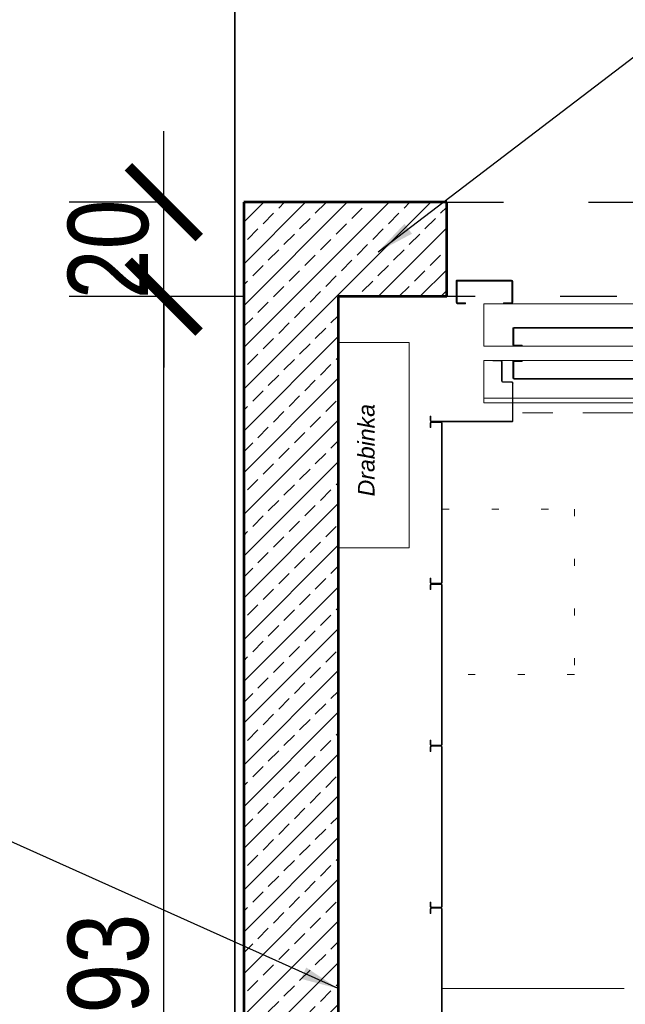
# Model space of a CAD drawing. Header units: inches. Extents: x 201967 to 338763, y -32705 to 30884.
# Tile 42 of 236: x 319679 to 319807, y -10950 to -10741. Entities that reach past the tile are written whole.
import ezdxf

# ---------------------------------------------------------------- set-up
doc = ezdxf.new("R2010")
doc.units = ezdxf.units.IN
doc.header["$MEASUREMENT"] = 0
for name, pattern in [('ACAD_ISO03W100', [30, 12, -18]), ('ACAD_ISO07W100', [3.5, 0.5, -3]), ('CENTER', [50.8, 31.75, -6.35, 6.35, -6.35]), ('PHANTOM', [63.5, 31.75, -6.35, 6.35, -6.35, 6.35, -6.35])]:
    doc.linetypes.add(name, pattern=pattern)
for name, color, linetype, lineweight in [('01 a1 KONSTRUKCJA żelebet', 200, 'Continuous', 53), ('01 b KONSTRUKCJA belki', 92, 'ACAD_ISO03W100', 30), ('01h KONSTRUKCJA pozycje', 253, 'Continuous', 13), ('01h3 KONSTRUKCJA pozycje słupy', 252, 'Continuous', 13), ('20 KRESKOWANIE ścian', 63, 'Continuous', 5), ('90 WYMIAR', 155, 'Continuous', 9), ('_proj_MURY konstr', 1, 'Continuous', 20), ('GABARYT05', 7, 'Continuous', 40), ('KRESKOWANIE-URWANIE', 3, 'Continuous', 13), ('Kropkowa', 3, 'ACAD_ISO07W100', 13), ('OSIE', 6, 'CENTER', 13), ('ROZRYSOWANIE', 2, 'PHANTOM', 13), ('TEXT', 4, 'Continuous', 30), ('wymiar', 1, 'Continuous', 15)]:
    doc.layers.add(name, color=color, linetype=linetype, lineweight=lineweight)
doc.styles.add('100 arial', font='arial.ttf', dxfattribs={"width": 0.8, "height": 17})
doc.styles.add('RomanS', font='romans.shx')
doc.styles.get("Standard").update_dxf_attribs({"font": 'arial.ttf'})
doc.dimstyles.new('100', dxfattribs={"dimscale": 10, "dimtxt": 17, "dimasz": 1.5, "dimexe": 2, "dimexo": 2, "dimgap": 0.3, "dimtad": 1, "dimdec": 1, "dimrnd": 0.5, "dimdsep": 46, "dimtxsty": '100 arial', "dimblk": 'ARCHTICK', "dimcen": 10, "dimclrd": 256, "dimclre": 256, "dimclrt": 256, "dimadec": 0, "dimazin": 0, "dimtfac": 1, "dimtdec": 1, "dimtix": 1, "dimtmove": 1, "dimatfit": 3, "dimfxl": 2, "dimfxlon": 1, "dimtolj": 1, "dimarcsym": 0})
doc.dimstyles.new('DIM100txt12', dxfattribs={"dimtxt": 12, "dimasz": 1.05, "dimexe": 0, "dimexo": 8, "dimgap": 4, "dimtad": 1, "dimdec": 7, "dimrnd": 0.5, "dimdsep": 46, "dimtxsty": 'RomanS', "dimblk1": 'DIM', "dimblk2": 'DIM', "dimsah": 1, "dimcen": 0.09, "dimse1": 1, "dimse2": 1, "dimclrt": 256, "dimadec": 1, "dimazin": 0, "dimtfac": 1, "dimtdec": 7, "dimtix": 1, "dimtofl": 0, "dimtmove": 2, "dimatfit": 3, "dimfxl": 1, "dimtolj": 1, "dimtzin": 0, "dimarcsym": 0})

# ---------------------------------------------------------------- blocks, each defined once
blk = doc.blocks.new('Panel')
at = {"layer": 'KRESKOWANIE-URWANIE', "ltscale": 4}
for p, q in [((-280, 10.1), (-280, -10.1)), ((-278.8, 10.1), (-278.8, -10.1)), ((-268, 12.5), (-277.6, 12.5)), ((-268, 11.3), (-277.6, 11.3)), ((-268, 12.5), (-268, 11.3)), ((60.46, 12.5), (50.86, 12.5)), ((50.86, 11.3), (50.86, 12.5)), ((60.46, 11.3), (50.86, 11.3)), ((61.66, -10.1), (61.66, 10.1)), ((62.86, -10.1), (62.86, 10.1)), ((-277.6, -11.3), (60.46, -11.3)), ((-277.6, -12.5), (60.46, -12.5))]:
    blk.add_line(p, q, dxfattribs=at)
for centre, radius, start, end in [((-277.6, 10.1), 2.4, 90, 180), ((-277.6, 10.1), 1.2, 90, 180), ((60.46, 10.1), 2.4, 0, 90), ((60.46, 10.1), 1.2, 0, 90), ((-277.6, -10.1), 2.4, 180, 270), ((-277.6, -10.1), 1.2, 180, 270), ((60.46, -10.1), 2.4, 270, 0), ((60.46, -10.1), 1.2, 270, 0)]:
    blk.add_arc(centre, radius, start, end, dxfattribs=at)
blk = doc.blocks.new('2 ATDo 1100 i')
at = {"layer": 'KRESKOWANIE-URWANIE'}
for p, q in [((-1731.5, 210), (0, 210)), ((-1731.5, 120), (-1731.5, 210)), ((0, 120), (0, 210)), ((-1731.5, 200), (0, 200)), ((-1161.5, 168), (-1161.5, 202)), ((-1159.5, 203), (-613.5, 203)), ((-1159.5, 167), (-1159.5, 203)), ((-1158.5, 205), (-614.5, 205)), ((-613.5, 167), (-613.5, 203)), ((-611.5, 168), (-611.5, 202)), ((-1159.5, 167), (-1141.5, 167)), ((-1141.5, 165), (-1141.5, 167)), ((-631.5, 165), (-631.5, 167)), ((-631.5, 167), (-613.5, 167)), ((-1158.5, 165), (-1141.5, 165)), ((-631.5, 165), (-614.5, 165)), ((-611.5, 123), (-611.5, 157)), ((-609.5, 158), (-63.5, 158)), ((-609.5, 122), (-609.5, 158)), ((-608.5, 160), (-64.5, 160)), ((-63.5, 122), (-63.5, 158)), ((-61.5, 123), (-61.5, 157)), ((-1731.5, 120), (0, 120)), ((-609.5, 122), (-591.5, 122)), ((-608.5, 120), (-591.5, 120)), ((-591.5, 120), (-591.5, 122)), ((-81.5, 120), (-81.5, 122)), ((-81.5, 122), (-63.5, 122)), ((-81.5, 120), (-64.5, 120)), ((-1731.5, 90), (0, 90)), ((-1731.5, 0), (-1731.5, 90)), ((-611.5, 53), (-611.5, 87)), ((-609.5, 88), (-591.5, 88)), ((-609.5, 52), (-609.5, 88)), ((-608.5, 90), (-591.5, 90)), ((-591.5, 88), (-591.5, 90)), ((-81.5, 88), (-81.5, 90)), ((-81.5, 90), (-64.5, 90)), ((-81.5, 88), (-63.5, 88)), ((-63.5, 52), (-63.5, 88)), ((-61.5, 53), (-61.5, 87)), ((0, 0), (0, 90)), ((-1161.5, 8), (-1161.5, 42)), ((-1159.5, 43), (-1141.5, 43)), ((-1159.5, 7), (-1159.5, 43)), ((-1158.5, 45), (-1141.5, 45)), ((-1141.5, 43), (-1141.5, 45)), ((-631.5, 43), (-631.5, 45)), ((-631.5, 45), (-614.5, 45)), ((-631.5, 43), (-613.5, 43)), ((-613.5, 7), (-613.5, 43)), ((-611.5, 8), (-611.5, 42)), ((-609.5, 52), (-63.5, 52)), ((-608.5, 50), (-64.5, 50)), ((-1731.5, 0), (0, 0)), ((-1278.5, 0), (-1261.5, 0)), ((-1261.5, -2), (-1261.5, 0)), ((-1181.5, -2), (-1181.5, 0)), ((-1181.5, 0), (-1164.5, 0)), ((-1159.5, 7), (-613.5, 7)), ((-1158.5, 5), (-614.5, 5)), ((-58.5, 0), (-41.5, 0)), ((-41.5, -2), (-41.5, 0)), ((38.5, -2), (38.5, 0)), ((38.5, 0), (55.5, 0)), ((-1281.5, -47), (-1281.5, -3)), ((-1279.5, -2), (-1261.5, -2)), ((-1279.5, -48), (-1279.5, -2)), ((-1181.5, -2), (-1163.5, -2)), ((-1163.5, -48), (-1163.5, -2)), ((-1161.5, -47), (-1161.5, -3)), ((-61.5, -47), (-61.5, -3)), ((-59.5, -2), (-41.5, -2)), ((-59.5, -48), (-59.5, -2)), ((38.5, -2), (56.5, -2)), ((56.5, -48), (56.5, -2)), ((58.5, -47), (58.5, -3)), ((-1279.5, -48), (-1163.5, -48)), ((-1278.5, -50), (-1164.5, -50)), ((-59.5, -48), (56.5, -48)), ((-58.5, -50), (55.5, -50))]:
    blk.add_line(p, q, dxfattribs=at)
for centre, start, end in [((-1158.5, 202), 90, 180), ((-614.5, 202), 0, 90), ((-1158.5, 168), 180, 270), ((-614.5, 168), 270, 0), ((-608.5, 157), 90, 180), ((-64.5, 157), 0, 90), ((-608.5, 123), 180, 270), ((-64.5, 123), 270, 0), ((-608.5, 87), 90, 180), ((-64.5, 87), 0, 90), ((-1158.5, 42), 90, 180), ((-614.5, 42), 0, 90), ((-608.5, 53), 180, 270), ((-64.5, 53), 270, 0), ((-1278.5, -3), 90, 180), ((-1164.5, -3), 0, 90), ((-1158.5, 8), 180, 270), ((-614.5, 8), 270, 0), ((-58.5, -3), 90, 180), ((55.5, -3), 0, 90), ((-1278.5, -47), 180, 270), ((-1164.5, -47), 270, 0), ((-58.5, -47), 180, 270), ((55.5, -47), 270, 0)]:
    blk.add_arc(centre, 3, start, end, dxfattribs=at)
at = {"layer": 'Kropkowa', "ltscale": 2}
blk.add_lwpolyline([(-954, 210), (-789, 210), (-789, 445), (-954, 445)], close=True, dxfattribs=at)
blk = doc.blocks.new('1 szyb FIFT B160AF')
at = {"layer": '20 KRESKOWANIE ścian'}
h = blk.add_hatch(dxfattribs=at)
h.set_pattern_fill('ANSI33', color=256, scale=25)
h.set_pattern_definition([(45, (-289146.748, -8310.6384), (-4.41941738, 4.41941738), []), (45, (-289142.3287, -8310.6384), (-4.41941738, 4.41941738), [3.125, -1.5625])])
h.paths.add_polyline_path([(0, 0), (23, 0), (23, -20), (-20, -20), (-20, 313), (23, 313), (23, 293), (0, 293)])
at = {"layer": '01 a1 KONSTRUKCJA żelebet', "ltscale": 7}
for p, q in [((-20, 313), (-20, -20)), ((23, 313), (-20, 313)), ((23, 293), (23, 313)), ((0, 293), (0, 0)), ((23, 293), (0, 293))]:
    blk.add_line(p, q, dxfattribs=at)
at = {"layer": '01 b KONSTRUKCJA belki'}
blk.add_lwpolyline([(209, 293), (23, 293), (23, 313), (209, 313)], close=True, dxfattribs=at)
at = {"layer": 'KRESKOWANIE-URWANIE', "ltscale": 0.5}
for p, q in [((34.43, 279.5), (32.73, 279.5)), ((34.43, 279.5), (32.73, 279.5)), ((34.43, 279.5), (32.73, 279.5)), ((34.43, 279.5), (32.73, 279.5)), ((34.43, 279.38), (32.73, 279.38)), ((34.43, 279.38), (32.73, 279.38)), ((34.58, 275.15), (34.58, 279.2)), ((34.58, 275.15), (34.58, 279.2)), ((34.7, 279.2), (34.7, 275.15)), ((34.7, 279.2), (34.7, 275.15)), ((36.73, 275), (34.85, 275)), ((36.73, 275), (34.85, 275)), ((36.73, 274.88), (34.88, 274.88)), ((36.88, 266.77), (36.88, 274.7)), ((37, 266.77), (37, 274.7)), ((36.73, 266.62), (19.77, 266.62))]:
    blk.add_line(p, q, dxfattribs=at)
at = {"layer": 'KRESKOWANIE-URWANIE', "ltscale": 0.3}
for p, q in [((32.73, 279.5), (32.73, 279.38)), ((32.73, 279.5), (32.73, 279.38)), ((19.5, 266.77), (19.5, 267.67)), ((19.62, 267.67), (19.5, 267.67)), ((19.5, 266.77), (19.5, 267.67)), ((19.5, 266.77), (19.5, 267.67)), ((19.62, 267.67), (19.5, 267.67)), ((19.62, 267.67), (19.5, 267.67)), ((19.62, 266.77), (19.62, 267.67)), ((19.62, 266.77), (19.62, 267.67))]:
    blk.add_line(p, q, dxfattribs=at)
at = {"layer": 'KRESKOWANIE-URWANIE'}
blk.add_line((19.77, 266.5), (36.73, 266.5), dxfattribs=at)
blk.add_lwpolyline([(0, 283.3), (15, 283.3), (15, 239.8), (0, 239.8)], close=True, dxfattribs=at)
at = {"layer": 'KRESKOWANIE-URWANIE', "ltscale": 0.5}
for centre, radius, start, end in [((34.43, 279.22), 0.276, 354.9295, 89.045), ((34.43, 279.22), 0.276, 354.9295, 89.045), ((34.4, 279.2), 0.178, 358.6923, 80.9188), ((34.4, 279.2), 0.178, 358.6923, 80.9188), ((34.86, 275.15), 0.276, 180.955, 275.0705), ((34.85, 275.15), 0.15, 180, 270), ((36.73, 274.72), 0.276, 354.9295, 89.045), ((36.73, 274.72), 0.276, 354.9295, 89.045), ((36.7, 274.7), 0.178, 358.6923, 80.9188), ((36.7, 274.7), 0.178, 358.6923, 80.9188), ((19.75, 266.75), 0.251, 175.5727, 274.4273), ((36.73, 266.77), 0.15, 270, 0), ((36.75, 266.75), 0.251, 265.5727, 4.4273)]:
    blk.add_arc(centre, radius, start, end, dxfattribs=at)
at = {"layer": 'KRESKOWANIE-URWANIE', "ltscale": 0.3}
blk.add_arc((19.77, 266.77), 0.15, 180, 270, dxfattribs=at)
at = {"layer": 'Kropkowa', "ltscale": 3}
blk.add_lwpolyline([(50, 248), (50, 213), (22, 213), (22, 248)], close=True, dxfattribs=at)
at = {"layer": 'OSIE', "ltscale": 2}
blk.add_line((162.12, 146.5), (22, 146.5), dxfattribs=at)
at = {"layer": 'ROZRYSOWANIE'}
blk.add_line((147, 268.4), (37, 268.4), dxfattribs=at)
at = {"layer": 'GABARYT05', "xscale": 0.1, "yscale": 0.1, "zscale": 0.1, "rotation": 180}
blk.add_blockref('2 ATDo 1100 i', (30.81, 291.5), dxfattribs=at)
at = {"layer": 'wymiar', "xscale": -0.1, "yscale": 0.1, "zscale": 0.1, "rotation": 90}
for p in [(20.75, 238.5), (20.75, 204.21), (20.75, 169.93), (20.75, 135.64)]:
    blk.add_blockref('Panel', p, dxfattribs=at)
at = {"layer": 'TEXT', "ltscale": 1.5, "insert": (4.2, 270.28), "char_height": 3.5, "width": 32.0533, "attachment_point": 3, "rotation": 90}
blk.add_mtext('{\\fArial|b0|i1|c238|p34;Drabinka}', dxfattribs=at)
blk = doc.blocks.new('DIM')
for p, q in [((0, -13), (0, 13)), ((8, 0), (-8, 0))]:
    blk.add_line(p, q)
at = {"const_width": 1.714}
blk.add_lwpolyline([(5.714, 5.714), (-5.714, -5.714)], dxfattribs=at)
blk = doc.blocks.new('_ARCHTICK')
at = {"color": 0, "linetype": 'ByBlock', "const_width": 0.15}
blk.add_lwpolyline([(-0.5, -0.5), (0.5, 0.5)], dxfattribs=at)
blk = doc.blocks.new('*D1664')
at = {"layer": '90 WYMIAR', "lineweight": -2, "transparency": 16777216}
for p, q in [((319726.64, -10652.58), (319726.64, -10612.58)), ((319746.64, -10652.58), (319746.64, -10612.58)), ((319726.64, -10632.58), (319711.64, -10632.58)), ((319726.64, -10632.58), (319746.64, -10632.58)), ((319746.64, -10632.58), (319761.64, -10632.58))]:
    blk.add_line(p, q, dxfattribs=at)
at = {"layer": 'Defpoints', "color": 0, "transparency": 16777216}
for p in [(319746.64, -10632.58), (319726.64, -10779.84), (319746.64, -10799.84)]:
    blk.add_point(p, dxfattribs=at)
at = {"layer": '90 WYMIAR', "lineweight": -2, "transparency": 16777216, "xscale": 15, "yscale": 15, "zscale": 15}
blk.add_blockref('_ARCHTICK', (319726.64, -10632.58), dxfattribs=at)
at = {"layer": '90 WYMIAR', "lineweight": -2, "transparency": 16777216, "xscale": 15, "yscale": 15, "zscale": 15, "rotation": 180}
blk.add_blockref('_ARCHTICK', (319746.64, -10632.58), dxfattribs=at)
at = {"layer": '90 WYMIAR', "transparency": 16777216, "insert": (319736.64, -10620.9), "char_height": 17, "attachment_point": 5, "style": '100 arial'}
blk.add_mtext('\\A1;20', dxfattribs=at)
blk = doc.blocks.new('*D1665')
at = {"layer": '90 WYMIAR', "lineweight": -2, "transparency": 16777216}
for p, q in [((319746.64, -10652.58), (319746.64, -10612.58)), ((319966.64, -10652.58), (319966.64, -10612.58)), ((319746.64, -10632.58), (319966.64, -10632.58))]:
    blk.add_line(p, q, dxfattribs=at)
at = {"layer": 'Defpoints', "color": 0, "transparency": 16777216}
for p in [(319966.64, -10632.58), (319746.64, -10799.84), (319966.64, -10799.84)]:
    blk.add_point(p, dxfattribs=at)
at = {"layer": '90 WYMIAR', "lineweight": -2, "transparency": 16777216, "xscale": 15, "yscale": 15, "zscale": 15, "rotation": 180}
blk.add_blockref('_ARCHTICK', (319746.64, -10632.58), dxfattribs=at)
at = {"layer": '90 WYMIAR', "lineweight": -2, "transparency": 16777216, "xscale": 15, "yscale": 15, "zscale": 15}
blk.add_blockref('_ARCHTICK', (319966.64, -10632.58), dxfattribs=at)
at = {"layer": '90 WYMIAR', "transparency": 16777216, "insert": (319856.64, -10620.9), "char_height": 17, "attachment_point": 5, "style": '100 arial'}
blk.add_mtext('\\A1;220', dxfattribs=at)
blk = doc.blocks.new('*D1667')
at = {"layer": '90 WYMIAR', "lineweight": -2, "transparency": 16777216}
for p, q in [((319723.64, -10652.58), (319723.64, -10612.58)), ((319726.64, -10652.58), (319726.64, -10612.58)), ((319723.64, -10632.58), (319708.64, -10632.58)), ((319726.64, -10632.58), (319723.64, -10632.58)), ((319726.64, -10632.58), (319741.64, -10632.58))]:
    blk.add_line(p, q, dxfattribs=at)
at = {"layer": 'Defpoints', "color": 0, "transparency": 16777216}
for p in [(319723.64, -10632.58), (319723.64, -10759.34), (319726.64, -10779.84)]:
    blk.add_point(p, dxfattribs=at)
at = {"layer": '90 WYMIAR', "lineweight": -2, "transparency": 16777216, "xscale": 15, "yscale": 15, "zscale": 15}
blk.add_blockref('_ARCHTICK', (319723.64, -10632.58), dxfattribs=at)
at = {"layer": '90 WYMIAR', "lineweight": -2, "transparency": 16777216, "xscale": 15, "yscale": 15, "zscale": 15, "rotation": 180}
blk.add_blockref('_ARCHTICK', (319726.64, -10632.58), dxfattribs=at)
at = {"layer": '90 WYMIAR', "transparency": 16777216, "insert": (319725.14, -10598.71), "char_height": 17, "attachment_point": 5, "style": '100 arial'}
blk.add_mtext('\\A1;3', dxfattribs=at)
blk = doc.blocks.new('*D1670')
at = {"layer": '90 WYMIAR', "lineweight": -2, "transparency": 16777216}
for p, q in [((319726.64, -10799.84), (319689.72, -10799.84)), ((319709.72, -11092.84), (319709.72, -10799.84)), ((319726.64, -11092.84), (319689.72, -11092.84))]:
    blk.add_line(p, q, dxfattribs=at)
at = {"layer": 'Defpoints', "color": 0, "transparency": 16777216}
for p in [(319709.72, -10799.84), (319746.64, -10799.84), (319746.64, -11092.84)]:
    blk.add_point(p, dxfattribs=at)
at = {"layer": '90 WYMIAR', "lineweight": -2, "transparency": 16777216, "xscale": 15, "yscale": 15, "zscale": 15}
for p, rotation in [((319709.72, -10799.84), 90), ((319709.72, -11092.84), 270)]:
    blk.add_blockref('_ARCHTICK', p, dxfattribs=dict(at, rotation=rotation))
at = {"layer": '90 WYMIAR', "transparency": 16777216, "insert": (319698.03, -10946.34), "char_height": 17, "attachment_point": 5, "rotation": 90, "style": '100 arial'}
blk.add_mtext('\\A1;293', dxfattribs=at)
blk = doc.blocks.new('*D1671')
at = {"layer": '90 WYMIAR', "lineweight": -2, "transparency": 16777216}
for p, q in [((319709.72, -10779.84), (319709.72, -10764.84)), ((319709.72, -10779.84), (319689.72, -10779.84)), ((319709.72, -10799.84), (319709.72, -10779.84)), ((319726.64, -10799.84), (319689.72, -10799.84)), ((319709.72, -10799.84), (319709.72, -10814.84))]:
    blk.add_line(p, q, dxfattribs=at)
at = {"layer": 'Defpoints', "color": 0, "transparency": 16777216}
for p in [(319709.72, -10779.84), (319726.64, -10779.84), (319746.64, -10799.84)]:
    blk.add_point(p, dxfattribs=at)
at = {"layer": '90 WYMIAR', "lineweight": -2, "transparency": 16777216, "xscale": 15, "yscale": 15, "zscale": 15}
for p, rotation in [((319709.72, -10779.84), 270), ((319709.72, -10799.84), 90)]:
    blk.add_blockref('_ARCHTICK', p, dxfattribs=dict(at, rotation=rotation))
at = {"layer": '90 WYMIAR', "transparency": 16777216, "insert": (319698.04, -10789.84), "char_height": 17, "attachment_point": 5, "rotation": 90, "style": '100 arial'}
blk.add_mtext('\\A1;20', dxfattribs=at)

msp = doc.modelspace()

# ---------------------------------------------------------------- linework, layer by layer
at = {"layer": '_proj_MURY konstr', "color": 3, "lineweight": 35}
msp.add_line((319724.74, -10472.05), (319724.74, -11116.34), dxfattribs=at)

# ---------------------------------------------------------------- block references
at = {"layer": '01 a1 KONSTRUKCJA żelebet'}
msp.add_blockref('1 szyb FIFT B160AF', (319746.64, -11092.84), dxfattribs=at)

# ---------------------------------------------------------------- dimensions: what is measured, and where the dimension line sits
at = {"layer": '90 WYMIAR'}
dim = msp.add_linear_dim(base=(319723.64, -10632.58), p1=(319726.64, -10779.84), p2=(319723.64, -10759.34), dimstyle='100', dxfattribs=at)
dim.commit()
dim.dimension.update_dxf_attribs({"geometry": '*D1667', "text_midpoint": (319725.14, -10610.4), "dimtype": 160})
for base, p1, p2, picture, middle in [((319746.64, -10632.58), (319726.64, -10779.84), (319746.64, -10799.84), '*D1664', (319736.64, -10620.9)), ((319966.64, -10632.58), (319746.64, -10799.84), (319966.64, -10799.84), '*D1665', (319856.64, -10620.9))]:
    dim = msp.add_linear_dim(base=base, p1=p1, p2=p2, dimstyle='100', dxfattribs=at)
    dim.commit()
    dim.dimension.update_dxf_attribs({"geometry": picture, "text_midpoint": middle})
for base, p1, p2, picture, middle in [((319709.72, -10779.84), (319746.64, -10799.84), (319726.64, -10779.84), '*D1671', (319698.04, -10789.84)), ((319709.72, -10799.84), (319746.64, -11092.84), (319746.64, -10799.84), '*D1670', (319698.03, -10946.34))]:
    dim = msp.add_linear_dim(base=base, p1=p1, p2=p2, angle=90, dimstyle='100', dxfattribs=at)
    dim.commit()
    dim.dimension.update_dxf_attribs({"geometry": picture, "text_midpoint": middle})

# ---------------------------------------------------------------- leaders
at = {"layer": '01h KONSTRUKCJA pozycje', "annotation_type": 0, "has_hookline": 1, "hookline_direction": 1, "text_width": 418.85}
msp.add_leader([(319746.64, -10946.34, 0), (319576.15, -10869.78, 0), (319568.15, -10869.78, 0)], dimstyle='DIM100txt12', override={"dimasz": 8, "dimgap": 4, "dimtad": 1}, dxfattribs=at)
at = {"layer": '01h3 KONSTRUKCJA pozycje słupy', "annotation_type": 0, "has_hookline": 1, "hookline_direction": 0, "text_width": 93.99}
msp.add_leader([(319755.11, -10790.32), (319817.49, -10742.77), (319825.49, -10742.77)], dimstyle='DIM100txt12', override={"dimasz": 8, "dimgap": 4, "dimtad": 1}, dxfattribs=at)

doc.saveas('drawing.dxf')
